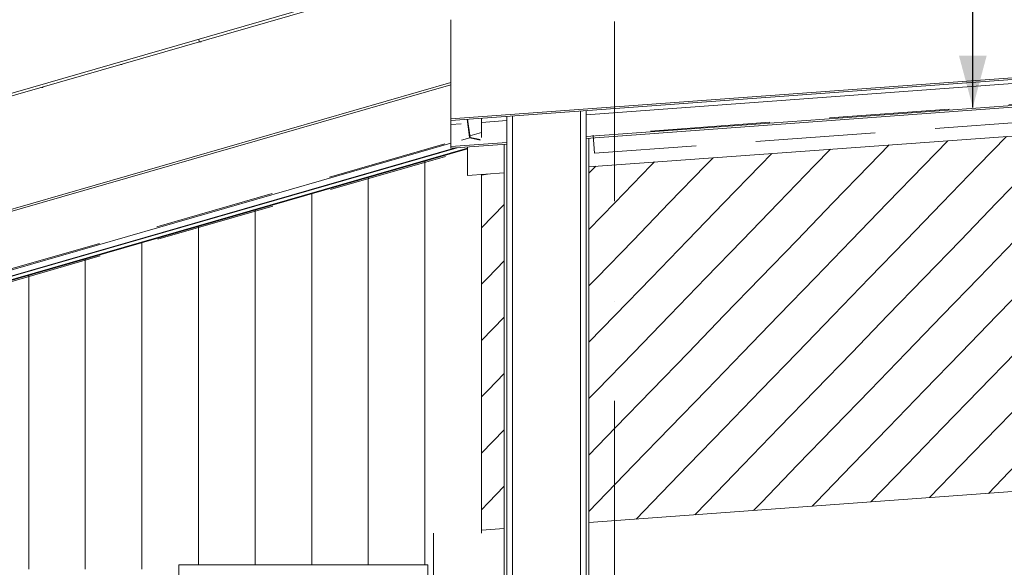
# Model space of a CAD drawing. Header units: millimetres. Extents: x -65 to 293624, y -1905 to 31061.
# Tile 76 of 256: x 43135 to 44874, y 19682 to 20650. Entities that reach past the tile are written whole.
import ezdxf
from ezdxf.enums import TextEntityAlignment as Align

# ---------------------------------------------------------------- set-up
doc = ezdxf.new("R2010")
doc.units = ezdxf.units.MM
doc.header["$MEASUREMENT"] = 0
doc.linetypes.add('Hidden Line', pattern=[317.5, 211.666667, -105.833333])
doc.linetypes.add('Punkt katkend', pattern=[670.277762, 317.5, -176.388889, 0, -176.388874])
for name, color, linetype in [('00 2D joon.AR', 7, 'Continuous'), ('00 Tekst.AR', 7, 'Continuous'), ('00 Teljed.AR', 7, 'Continuous'), ('1232 Välisseinad.AR', 7, 'Continuous'), ('1236 Katuslaed.AR', 7, 'Continuous'), ('1247 Lamellid.AR', 7, 'Continuous'), ('1248 Vihmaveerennid.AR', 7, 'Continuous'), ('1248 Vihmaveetorud.AR', 7, 'Continuous'), ('1253 Terrassipostid.AR', 7, 'Continuous'), ('1263 Katuse alusserv.AR', 7, 'Continuous'), ('1263 Katusekate - plekk.AR', 7, 'Continuous'), ('1264 Katusevarustus.AR', 7, 'Continuous')]:
    doc.layers.add(name, color=color, linetype=linetype)
doc.styles.add('GENERATED_STYLE_6', font='txt')
doc.dimstyles.new('GENERATED_STYLE__1', dxfattribs={"dimtxt": 0.18, "dimasz": 91.2, "dimexe": 0.18, "dimexo": 0.0625, "dimgap": 0, "dimtad": 0, "dimtih": 1, "dimtoh": 1, "dimdec": 4, "dimzin": 0, "dimdsep": 46, "dimcen": 0.09, "dimadec": 0, "dimazin": 0, "dimtfac": 1, "dimtdec": 4, "dimtmove": 0, "dimatfit": 3, "dimldrblk": 'ARROWHEAD_5', "dimfxl": 0, "dimtolj": 1, "dimtzin": 0, "dimarcsym": 0})

# ---------------------------------------------------------------- blocks, each defined once
blk = doc.blocks.new('Section Element_38_2', base_point=(-38239.037019, 12361.429))
at = {"layer": '1247 Lamellid.AR', "color": 7, "linetype": 'Continuous', "lineweight": 13}
for p, q in [((43415.593649, 19686.429), (43855.593649, 19686.429)), ((43415.593649, 12441.429), (43415.593649, 19686.429)), ((43855.593649, 12441.429), (43855.593649, 19686.429))]:
    blk.add_line(p, q, dxfattribs=at)
blk = doc.blocks.new('Section Element_39_2', base_point=(-38239, 12361.4))
at = {"layer": '1253 Terrassipostid.AR', "color": 7, "linetype": 'Continuous', "lineweight": 13}
for p, q in [((43990.6, 20429.3), (43990.6, 12351.4)), ((44140.6, 12351.4), (44140.6, 20440.3))]:
    blk.add_line(p, q, dxfattribs=at)
blk = doc.blocks.new('Section Element_53_2', base_point=(-38239, 12361.4))
at = {"layer": '1232 Välisseinad.AR', "color": 7, "linetype": 'Continuous', "lineweight": 13}
for p, q in [((46190.6, 19910.7), (44140.6, 19761.4)), ((43990.6, 19750.5), (43950.7, 19747.6)), ((43865.6, 19742.8), (43865.6, 15966.4))]:
    blk.add_line(p, q, dxfattribs=at)
blk = doc.blocks.new('Section Element_151_2', base_point=(-38239, 12361.4))
at = {"layer": '1248 Vihmaveetorud.AR', "color": 7, "linetype": 'Continuous', "lineweight": 13}
for p, q in [((43995.6, 12522.3), (43995.6, 20479)), ((44005.6, 12523.1), (44005.6, 20479.7)), ((44125.6, 12523.1), (44125.6, 20488.5)), ((44135.6, 12522.3), (44135.6, 20489.2))]:
    blk.add_line(p, q, dxfattribs=at)
blk = doc.blocks.new('*X255', base_point=(-38239, 12361.4))
at = {"layer": '1263 Katuse alusserv.AR', "color": 7, "linetype": 'Continuous', "lineweight": 13}
for p, q in [((43921, 20421.1), (43921.2, 20420.3)), ((43389, 20267.9), (43389.2, 20266.9))]:
    blk.add_line(p, q, dxfattribs=at)
blk = doc.blocks.new('*X256', base_point=(-38239, 12361.4))
at = {"layer": '1263 Katuse alusserv.AR', "color": 7, "linetype": 'Continuous', "lineweight": 13}
for p, q in [((43921, 20421.1), (43921.2, 20420.3)), ((43389, 20267.9), (43389.2, 20266.9))]:
    blk.add_line(p, q, dxfattribs=at)
blk = doc.blocks.new('*X261', base_point=(-38239, 12361.4))
at = {"layer": '1263 Katuse alusserv.AR', "color": 7, "linetype": 'Continuous', "lineweight": 13}
for p, q in [((43850.6, 20399.9), (43850.6, 20381.9)), ((43850.6, 20399.9), (43850.6, 20381.9)), ((43850.6, 20381.9), (43850.6, 20318)), ((43850.6, 20381.9), (43850.6, 20318)), ((43750.6, 20371.1), (43750.6, 20318)), ((43750.6, 20371.1), (43750.6, 20318)), ((43650.6, 20342.3), (43650.6, 20318)), ((43650.6, 20342.3), (43650.6, 20318)), ((43550.6, 20313.4), (43550.6, 20254.1)), ((43550.6, 20313.4), (43550.6, 20254.1)), ((43650.6, 20318), (43650.6, 20254.1)), ((43650.6, 20318), (43650.6, 20254.1)), ((43750.6, 20318), (43750.6, 20254.1)), ((43750.6, 20318), (43750.6, 20254.1)), ((43850.6, 20318), (43850.6, 20254.1)), ((43850.6, 20318), (43850.6, 20254.1)), ((43450.6, 20284.6), (43450.6, 20254.1)), ((43450.6, 20284.6), (43450.6, 20254.1)), ((43350.6, 20255.7), (43350.6, 20254.1)), ((43350.6, 20255.7), (43350.6, 20254.1)), ((43350.6, 20254.1), (43350.6, 20190.2)), ((43350.6, 20254.1), (43350.6, 20190.2)), ((43450.6, 20254.1), (43450.6, 20190.2)), ((43450.6, 20254.1), (43450.6, 20190.2)), ((43550.6, 20254.1), (43550.6, 20190.2)), ((43550.6, 20254.1), (43550.6, 20190.2)), ((43650.6, 20254.1), (43650.6, 20190.2)), ((43650.6, 20254.1), (43650.6, 20190.2)), ((43750.6, 20254.1), (43750.6, 20190.2)), ((43750.6, 20254.1), (43750.6, 20190.2)), ((43850.6, 20254.1), (43850.6, 20190.2)), ((43850.6, 20254.1), (43850.6, 20190.2)), ((43250.6, 20226.9), (43250.6, 20190.2)), ((43250.6, 20226.9), (43250.6, 20190.2)), ((43150.6, 20198.1), (43150.6, 20190.2)), ((43150.6, 20198.1), (43150.6, 20190.2)), ((43150.6, 20190.2), (43150.6, 20126.3)), ((43150.6, 20190.2), (43150.6, 20126.3)), ((43250.6, 20190.2), (43250.6, 20126.3)), ((43250.6, 20190.2), (43250.6, 20126.3)), ((43350.6, 20190.2), (43350.6, 20126.3)), ((43350.6, 20190.2), (43350.6, 20126.3)), ((43450.6, 20190.2), (43450.6, 20126.3)), ((43450.6, 20190.2), (43450.6, 20126.3)), ((43550.6, 20190.2), (43550.6, 20126.3)), ((43550.6, 20190.2), (43550.6, 20126.3)), ((43650.6, 20190.2), (43650.6, 20126.3)), ((43650.6, 20190.2), (43650.6, 20126.3)), ((43750.6, 20190.2), (43750.6, 20126.3)), ((43750.6, 20190.2), (43750.6, 20126.3)), ((43850.6, 20190.2), (43850.6, 20126.3)), ((43850.6, 20190.2), (43850.6, 20126.3)), ((43150.6, 20126.3), (43150.6, 20062.4)), ((43150.6, 20126.3), (43150.6, 20062.4)), ((43250.6, 20126.3), (43250.6, 20062.4)), ((43250.6, 20126.3), (43250.6, 20062.4)), ((43350.6, 20126.3), (43350.6, 20062.4)), ((43350.6, 20126.3), (43350.6, 20062.4)), ((43450.6, 20126.3), (43450.6, 20062.4)), ((43450.6, 20126.3), (43450.6, 20062.4)), ((43550.6, 20126.3), (43550.6, 20062.4)), ((43550.6, 20126.3), (43550.6, 20062.4)), ((43650.6, 20126.3), (43650.6, 20062.4)), ((43650.6, 20126.3), (43650.6, 20062.4)), ((43750.6, 20126.3), (43750.6, 20062.4)), ((43750.6, 20126.3), (43750.6, 20062.4)), ((43850.6, 20126.3), (43850.6, 20062.4)), ((43850.6, 20126.3), (43850.6, 20062.4)), ((43150.6, 20062.4), (43150.6, 19998.4)), ((43150.6, 20062.4), (43150.6, 19998.4)), ((43250.6, 20062.4), (43250.6, 19998.4)), ((43250.6, 20062.4), (43250.6, 19998.4)), ((43350.6, 20062.4), (43350.6, 19998.4)), ((43350.6, 20062.4), (43350.6, 19998.4)), ((43450.6, 20062.4), (43450.6, 19998.4)), ((43450.6, 20062.4), (43450.6, 19998.4)), ((43550.6, 20062.4), (43550.6, 19998.4)), ((43550.6, 20062.4), (43550.6, 19998.4)), ((43650.6, 20062.4), (43650.6, 19998.4)), ((43650.6, 20062.4), (43650.6, 19998.4)), ((43750.6, 20062.4), (43750.6, 19998.4)), ((43750.6, 20062.4), (43750.6, 19998.4)), ((43850.6, 20062.4), (43850.6, 19998.4)), ((43850.6, 20062.4), (43850.6, 19998.4)), ((43150.6, 19998.4), (43150.6, 19934.5)), ((43150.6, 19998.4), (43150.6, 19934.5)), ((43250.6, 19998.4), (43250.6, 19934.5)), ((43250.6, 19998.4), (43250.6, 19934.5)), ((43350.6, 19998.4), (43350.6, 19934.5)), ((43350.6, 19998.4), (43350.6, 19934.5)), ((43450.6, 19998.4), (43450.6, 19934.5)), ((43450.6, 19998.4), (43450.6, 19934.5)), ((43550.6, 19998.4), (43550.6, 19934.5)), ((43550.6, 19998.4), (43550.6, 19934.5)), ((43650.6, 19998.4), (43650.6, 19934.5)), ((43650.6, 19998.4), (43650.6, 19934.5)), ((43750.6, 19998.4), (43750.6, 19934.5)), ((43750.6, 19998.4), (43750.6, 19934.5)), ((43850.6, 19998.4), (43850.6, 19934.5)), ((43850.6, 19998.4), (43850.6, 19934.5)), ((43150.6, 19934.5), (43150.6, 19870.6)), ((43150.6, 19934.5), (43150.6, 19870.6)), ((43250.6, 19934.5), (43250.6, 19870.6)), ((43250.6, 19934.5), (43250.6, 19870.6)), ((43350.6, 19934.5), (43350.6, 19870.6)), ((43350.6, 19934.5), (43350.6, 19870.6)), ((43450.6, 19934.5), (43450.6, 19870.6)), ((43450.6, 19934.5), (43450.6, 19870.6)), ((43550.6, 19934.5), (43550.6, 19870.6)), ((43550.6, 19934.5), (43550.6, 19870.6)), ((43650.6, 19934.5), (43650.6, 19870.6)), ((43650.6, 19934.5), (43650.6, 19870.6)), ((43750.6, 19934.5), (43750.6, 19870.6)), ((43750.6, 19934.5), (43750.6, 19870.6)), ((43850.6, 19934.5), (43850.6, 19870.6)), ((43850.6, 19934.5), (43850.6, 19870.6)), ((43150.6, 19870.6), (43150.6, 19806.7)), ((43150.6, 19870.6), (43150.6, 19806.7)), ((43250.6, 19870.6), (43250.6, 19806.7)), ((43250.6, 19870.6), (43250.6, 19806.7)), ((43350.6, 19870.6), (43350.6, 19806.7)), ((43350.6, 19870.6), (43350.6, 19806.7)), ((43450.6, 19870.6), (43450.6, 19806.7)), ((43450.6, 19870.6), (43450.6, 19806.7)), ((43550.6, 19870.6), (43550.6, 19806.7)), ((43550.6, 19870.6), (43550.6, 19806.7)), ((43650.6, 19870.6), (43650.6, 19806.7)), ((43650.6, 19870.6), (43650.6, 19806.7)), ((43750.6, 19870.6), (43750.6, 19806.7)), ((43750.6, 19870.6), (43750.6, 19806.7)), ((43850.6, 19870.6), (43850.6, 19806.7)), ((43850.6, 19870.6), (43850.6, 19806.7)), ((43150.6, 19806.7), (43150.6, 19742.8)), ((43150.6, 19806.7), (43150.6, 19742.8)), ((43250.6, 19806.7), (43250.6, 19742.8)), ((43250.6, 19806.7), (43250.6, 19742.8)), ((43350.6, 19806.7), (43350.6, 19742.8)), ((43350.6, 19806.7), (43350.6, 19742.8)), ((43450.6, 19806.7), (43450.6, 19742.8)), ((43450.6, 19806.7), (43450.6, 19742.8)), ((43550.6, 19806.7), (43550.6, 19742.8)), ((43550.6, 19806.7), (43550.6, 19742.8)), ((43650.6, 19806.7), (43650.6, 19742.8)), ((43650.6, 19806.7), (43650.6, 19742.8)), ((43750.6, 19806.7), (43750.6, 19742.8)), ((43750.6, 19806.7), (43750.6, 19742.8)), ((43850.6, 19806.7), (43850.6, 19742.8)), ((43850.6, 19806.7), (43850.6, 19742.8)), ((43150.6, 19742.8), (43150.6, 19678.9)), ((43150.6, 19742.8), (43150.6, 19678.9)), ((43250.6, 19742.8), (43250.6, 19678.9)), ((43250.6, 19742.8), (43250.6, 19678.9)), ((43350.6, 19742.8), (43350.6, 19678.9)), ((43350.6, 19742.8), (43350.6, 19678.9)), ((43450.6, 19742.8), (43450.6, 19686.4)), ((43450.6, 19742.8), (43450.6, 19686.4)), ((43550.6, 19742.8), (43550.6, 19686.4)), ((43550.6, 19742.8), (43550.6, 19686.4)), ((43650.6, 19742.8), (43650.6, 19686.4)), ((43650.6, 19742.8), (43650.6, 19686.4)), ((43750.6, 19742.8), (43750.6, 19686.4)), ((43750.6, 19742.8), (43750.6, 19686.4)), ((43850.6, 19742.8), (43850.6, 19686.4)), ((43850.6, 19742.8), (43850.6, 19686.4))]:
    blk.add_line(p, q, dxfattribs=at)
blk = doc.blocks.new('*X262', base_point=(-38239, 12361.4))
at = {"layer": '1263 Katuse alusserv.AR', "color": 7, "linetype": 'Continuous', "lineweight": 13}
for p, q in [((43850.6, 20399.9), (43850.6, 20381.9)), ((43850.6, 20399.9), (43850.6, 20381.9)), ((43850.6, 20381.9), (43850.6, 20318)), ((43850.6, 20381.9), (43850.6, 20318)), ((43750.6, 20371.1), (43750.6, 20318)), ((43750.6, 20371.1), (43750.6, 20318)), ((43650.6, 20342.3), (43650.6, 20318)), ((43650.6, 20342.3), (43650.6, 20318)), ((43550.6, 20313.4), (43550.6, 20254.1)), ((43550.6, 20313.4), (43550.6, 20254.1)), ((43650.6, 20318), (43650.6, 20254.1)), ((43650.6, 20318), (43650.6, 20254.1)), ((43750.6, 20318), (43750.6, 20254.1)), ((43750.6, 20318), (43750.6, 20254.1)), ((43850.6, 20318), (43850.6, 20254.1)), ((43850.6, 20318), (43850.6, 20254.1)), ((43450.6, 20284.6), (43450.6, 20254.1)), ((43450.6, 20284.6), (43450.6, 20254.1)), ((43350.6, 20255.7), (43350.6, 20254.1)), ((43350.6, 20255.7), (43350.6, 20254.1)), ((43350.6, 20254.1), (43350.6, 20190.2)), ((43350.6, 20254.1), (43350.6, 20190.2)), ((43450.6, 20254.1), (43450.6, 20190.2)), ((43450.6, 20254.1), (43450.6, 20190.2)), ((43550.6, 20254.1), (43550.6, 20190.2)), ((43550.6, 20254.1), (43550.6, 20190.2)), ((43650.6, 20254.1), (43650.6, 20190.2)), ((43650.6, 20254.1), (43650.6, 20190.2)), ((43750.6, 20254.1), (43750.6, 20190.2)), ((43750.6, 20254.1), (43750.6, 20190.2)), ((43850.6, 20254.1), (43850.6, 20190.2)), ((43850.6, 20254.1), (43850.6, 20190.2)), ((43250.6, 20226.9), (43250.6, 20190.2)), ((43250.6, 20226.9), (43250.6, 20190.2)), ((43150.6, 20198.1), (43150.6, 20190.2)), ((43150.6, 20198.1), (43150.6, 20190.2)), ((43150.6, 20190.2), (43150.6, 20126.3)), ((43150.6, 20190.2), (43150.6, 20126.3)), ((43250.6, 20190.2), (43250.6, 20126.3)), ((43250.6, 20190.2), (43250.6, 20126.3)), ((43350.6, 20190.2), (43350.6, 20126.3)), ((43350.6, 20190.2), (43350.6, 20126.3)), ((43450.6, 20190.2), (43450.6, 20126.3)), ((43450.6, 20190.2), (43450.6, 20126.3)), ((43550.6, 20190.2), (43550.6, 20126.3)), ((43550.6, 20190.2), (43550.6, 20126.3)), ((43650.6, 20190.2), (43650.6, 20126.3)), ((43650.6, 20190.2), (43650.6, 20126.3)), ((43750.6, 20190.2), (43750.6, 20126.3)), ((43750.6, 20190.2), (43750.6, 20126.3)), ((43850.6, 20190.2), (43850.6, 20126.3)), ((43850.6, 20190.2), (43850.6, 20126.3)), ((43150.6, 20126.3), (43150.6, 20062.4)), ((43150.6, 20126.3), (43150.6, 20062.4)), ((43250.6, 20126.3), (43250.6, 20062.4)), ((43250.6, 20126.3), (43250.6, 20062.4)), ((43350.6, 20126.3), (43350.6, 20062.4)), ((43350.6, 20126.3), (43350.6, 20062.4)), ((43450.6, 20126.3), (43450.6, 20062.4)), ((43450.6, 20126.3), (43450.6, 20062.4)), ((43550.6, 20126.3), (43550.6, 20062.4)), ((43550.6, 20126.3), (43550.6, 20062.4)), ((43650.6, 20126.3), (43650.6, 20062.4)), ((43650.6, 20126.3), (43650.6, 20062.4)), ((43750.6, 20126.3), (43750.6, 20062.4)), ((43750.6, 20126.3), (43750.6, 20062.4)), ((43850.6, 20126.3), (43850.6, 20062.4)), ((43850.6, 20126.3), (43850.6, 20062.4)), ((43150.6, 20062.4), (43150.6, 19998.4)), ((43150.6, 20062.4), (43150.6, 19998.4)), ((43250.6, 20062.4), (43250.6, 19998.4)), ((43250.6, 20062.4), (43250.6, 19998.4)), ((43350.6, 20062.4), (43350.6, 19998.4)), ((43350.6, 20062.4), (43350.6, 19998.4)), ((43450.6, 20062.4), (43450.6, 19998.4)), ((43450.6, 20062.4), (43450.6, 19998.4)), ((43550.6, 20062.4), (43550.6, 19998.4)), ((43550.6, 20062.4), (43550.6, 19998.4)), ((43650.6, 20062.4), (43650.6, 19998.4)), ((43650.6, 20062.4), (43650.6, 19998.4)), ((43750.6, 20062.4), (43750.6, 19998.4)), ((43750.6, 20062.4), (43750.6, 19998.4)), ((43850.6, 20062.4), (43850.6, 19998.4)), ((43850.6, 20062.4), (43850.6, 19998.4)), ((43150.6, 19998.4), (43150.6, 19934.5)), ((43150.6, 19998.4), (43150.6, 19934.5)), ((43250.6, 19998.4), (43250.6, 19934.5)), ((43250.6, 19998.4), (43250.6, 19934.5)), ((43350.6, 19998.4), (43350.6, 19934.5)), ((43350.6, 19998.4), (43350.6, 19934.5)), ((43450.6, 19998.4), (43450.6, 19934.5)), ((43450.6, 19998.4), (43450.6, 19934.5)), ((43550.6, 19998.4), (43550.6, 19934.5)), ((43550.6, 19998.4), (43550.6, 19934.5)), ((43650.6, 19998.4), (43650.6, 19934.5)), ((43650.6, 19998.4), (43650.6, 19934.5)), ((43750.6, 19998.4), (43750.6, 19934.5)), ((43750.6, 19998.4), (43750.6, 19934.5)), ((43850.6, 19998.4), (43850.6, 19934.5)), ((43850.6, 19998.4), (43850.6, 19934.5)), ((43150.6, 19934.5), (43150.6, 19870.6)), ((43150.6, 19934.5), (43150.6, 19870.6)), ((43250.6, 19934.5), (43250.6, 19870.6)), ((43250.6, 19934.5), (43250.6, 19870.6)), ((43350.6, 19934.5), (43350.6, 19870.6)), ((43350.6, 19934.5), (43350.6, 19870.6)), ((43450.6, 19934.5), (43450.6, 19870.6)), ((43450.6, 19934.5), (43450.6, 19870.6)), ((43550.6, 19934.5), (43550.6, 19870.6)), ((43550.6, 19934.5), (43550.6, 19870.6)), ((43650.6, 19934.5), (43650.6, 19870.6)), ((43650.6, 19934.5), (43650.6, 19870.6)), ((43750.6, 19934.5), (43750.6, 19870.6)), ((43750.6, 19934.5), (43750.6, 19870.6)), ((43850.6, 19934.5), (43850.6, 19870.6)), ((43850.6, 19934.5), (43850.6, 19870.6)), ((43150.6, 19870.6), (43150.6, 19806.7)), ((43150.6, 19870.6), (43150.6, 19806.7)), ((43250.6, 19870.6), (43250.6, 19806.7)), ((43250.6, 19870.6), (43250.6, 19806.7)), ((43350.6, 19870.6), (43350.6, 19806.7)), ((43350.6, 19870.6), (43350.6, 19806.7)), ((43450.6, 19870.6), (43450.6, 19806.7)), ((43450.6, 19870.6), (43450.6, 19806.7)), ((43550.6, 19870.6), (43550.6, 19806.7)), ((43550.6, 19870.6), (43550.6, 19806.7)), ((43650.6, 19870.6), (43650.6, 19806.7)), ((43650.6, 19870.6), (43650.6, 19806.7)), ((43750.6, 19870.6), (43750.6, 19806.7)), ((43750.6, 19870.6), (43750.6, 19806.7)), ((43850.6, 19870.6), (43850.6, 19806.7)), ((43850.6, 19870.6), (43850.6, 19806.7)), ((43150.6, 19806.7), (43150.6, 19742.8)), ((43150.6, 19806.7), (43150.6, 19742.8)), ((43250.6, 19806.7), (43250.6, 19742.8)), ((43250.6, 19806.7), (43250.6, 19742.8)), ((43350.6, 19806.7), (43350.6, 19742.8)), ((43350.6, 19806.7), (43350.6, 19742.8)), ((43450.6, 19806.7), (43450.6, 19742.8)), ((43450.6, 19806.7), (43450.6, 19742.8)), ((43550.6, 19806.7), (43550.6, 19742.8)), ((43550.6, 19806.7), (43550.6, 19742.8)), ((43650.6, 19806.7), (43650.6, 19742.8)), ((43650.6, 19806.7), (43650.6, 19742.8)), ((43750.6, 19806.7), (43750.6, 19742.8)), ((43750.6, 19806.7), (43750.6, 19742.8)), ((43850.6, 19806.7), (43850.6, 19742.8)), ((43850.6, 19806.7), (43850.6, 19742.8)), ((43150.6, 19742.8), (43150.6, 19678.9)), ((43150.6, 19742.8), (43150.6, 19678.9)), ((43250.6, 19742.8), (43250.6, 19678.9)), ((43250.6, 19742.8), (43250.6, 19678.9)), ((43350.6, 19742.8), (43350.6, 19678.9)), ((43350.6, 19742.8), (43350.6, 19678.9)), ((43450.6, 19742.8), (43450.6, 19686.4)), ((43450.6, 19742.8), (43450.6, 19686.4)), ((43550.6, 19742.8), (43550.6, 19686.4)), ((43550.6, 19742.8), (43550.6, 19686.4)), ((43650.6, 19742.8), (43650.6, 19686.4)), ((43650.6, 19742.8), (43650.6, 19686.4)), ((43750.6, 19742.8), (43750.6, 19686.4)), ((43750.6, 19742.8), (43750.6, 19686.4)), ((43850.6, 19742.8), (43850.6, 19686.4)), ((43850.6, 19742.8), (43850.6, 19686.4))]:
    blk.add_line(p, q, dxfattribs=at)
blk = doc.blocks.new('Section Element_243_2', base_point=(-38239, 12361.4))
at = {"layer": '1263 Katuse alusserv.AR', "color": 7, "linetype": 'Continuous', "lineweight": 13}
for p, q in [((43950.6, 20475.7), (43950.6, 20450.6)), ((43950.6, 20450.6), (43930, 20444.7)), ((43950.6, 20441.4), (43950.6, 20450.6)), ((43926.1, 20421.7), (28538.9, 15984.2)), ((43950.6, 19742.8), (43950.6, 20345.9))]:
    blk.add_line(p, q, dxfattribs=at)
at = {"layer": '1263 Katuse alusserv.AR', "lineweight": 0}
for name in ['*X255', '*X256', '*X261', '*X262']:
    blk.add_blockref(name, (-38239, 12361.4), dxfattribs=at)
blk = doc.blocks.new('*X280', base_point=(-38239, 12361.4))
at = {"layer": '1263 Katuse alusserv.AR', "color": 7, "linetype": 'Continuous', "lineweight": 13}
for p, q in [((43990.6, 20323.2), (43950.7, 20282)), ((43990.6, 20323.2), (43950.7, 20282)), ((43990.6, 20223.6), (43961.6, 20193.7)), ((43990.6, 20223.6), (43961.6, 20193.7)), ((43961.6, 20193.7), (43950.7, 20182.4)), ((43961.6, 20193.7), (43950.7, 20182.4)), ((43990.6, 20124.1), (43950.7, 20082.8)), ((43990.6, 20124.1), (43950.7, 20082.8)), ((43990.6, 20024.5), (43962.4, 19995.3)), ((43990.6, 20024.5), (43962.4, 19995.3)), ((43962.4, 19995.3), (43950.7, 19983.2)), ((43962.4, 19995.3), (43950.7, 19983.2)), ((43990.6, 19924.9), (43950.7, 19883.6)), ((43990.6, 19924.9), (43950.7, 19883.6)), ((43990.6, 19825.3), (43963.1, 19796.9)), ((43990.6, 19825.3), (43963.1, 19796.9)), ((43963.1, 19796.9), (43950.7, 19784)), ((43963.1, 19796.9), (43950.7, 19784))]:
    blk.add_line(p, q, dxfattribs=at)
blk = doc.blocks.new('*X281', base_point=(-38239, 12361.4))
at = {"layer": '1263 Katuse alusserv.AR', "color": 7, "linetype": 'Continuous', "lineweight": 13}
for p, q in [((43990.6, 20323.2), (43950.7, 20282)), ((43990.6, 20323.2), (43950.7, 20282)), ((43990.6, 20223.6), (43961.6, 20193.7)), ((43990.6, 20223.6), (43961.6, 20193.7)), ((43961.6, 20193.7), (43950.7, 20182.4)), ((43961.6, 20193.7), (43950.7, 20182.4)), ((43990.6, 20124.1), (43950.7, 20082.8)), ((43990.6, 20124.1), (43950.7, 20082.8)), ((43990.6, 20024.5), (43962.4, 19995.3)), ((43990.6, 20024.5), (43962.4, 19995.3)), ((43962.4, 19995.3), (43950.7, 19983.2)), ((43962.4, 19995.3), (43950.7, 19983.2)), ((43990.6, 19924.9), (43950.7, 19883.6)), ((43990.6, 19924.9), (43950.7, 19883.6)), ((43990.6, 19825.3), (43963.1, 19796.9)), ((43990.6, 19825.3), (43963.1, 19796.9)), ((43963.1, 19796.9), (43950.7, 19784)), ((43963.1, 19796.9), (43950.7, 19784))]:
    blk.add_line(p, q, dxfattribs=at)
blk = doc.blocks.new('*X282', base_point=(-38239, 12361.4))
at = {"layer": '1263 Katuse alusserv.AR', "color": 7, "linetype": 'Continuous', "lineweight": 13}
for p, q in [((44878.2, 20443.4), (44828.5, 20392.1)), ((44878.2, 20443.4), (44828.5, 20392.1)), ((44670.9, 20428.4), (44635.7, 20392.1)), ((44670.9, 20428.4), (44635.7, 20392.1)), ((44774.5, 20435.9), (44732.1, 20392.1)), ((44774.5, 20435.9), (44732.1, 20392.1)), ((44463.5, 20413.4), (44442.9, 20392.1)), ((44463.5, 20413.4), (44442.9, 20392.1)), ((44567.2, 20420.9), (44539.3, 20392.1)), ((44567.2, 20420.9), (44539.3, 20392.1)), ((44152.5, 20390.9), (44140.6, 20378.6)), ((44152.5, 20390.9), (44140.6, 20378.6)), ((44250.1, 20392.1), (44186, 20326)), ((44250.1, 20392.1), (44186, 20326)), ((44256.1, 20398.4), (44250.1, 20392.1)), ((44256.1, 20398.4), (44250.1, 20392.1)), ((44346.5, 20392.1), (44282.5, 20326)), ((44346.5, 20392.1), (44282.5, 20326)), ((44359.8, 20405.9), (44346.5, 20392.1)), ((44359.8, 20405.9), (44346.5, 20392.1)), ((44442.9, 20392.1), (44378.9, 20326)), ((44442.9, 20392.1), (44378.9, 20326)), ((44539.3, 20392.1), (44475.3, 20326)), ((44539.3, 20392.1), (44475.3, 20326)), ((44635.7, 20392.1), (44571.7, 20326)), ((44635.7, 20392.1), (44571.7, 20326)), ((44732.1, 20392.1), (44668.1, 20326)), ((44732.1, 20392.1), (44668.1, 20326)), ((44828.5, 20392.1), (44764.5, 20326)), ((44828.5, 20392.1), (44764.5, 20326)), ((44924.9, 20392.1), (44860.9, 20326)), ((44924.9, 20392.1), (44860.9, 20326)), ((44186, 20326), (44140.6, 20279)), ((44186, 20326), (44140.6, 20279)), ((44282.5, 20326), (44218.4, 20259.8)), ((44282.5, 20326), (44218.4, 20259.8)), ((44378.9, 20326), (44314.8, 20259.8)), ((44378.9, 20326), (44314.8, 20259.8)), ((44475.3, 20326), (44411.3, 20259.8)), ((44475.3, 20326), (44411.3, 20259.8)), ((44571.7, 20326), (44507.7, 20259.8)), ((44571.7, 20326), (44507.7, 20259.8)), ((44668.1, 20326), (44604.1, 20259.8)), ((44668.1, 20326), (44604.1, 20259.8)), ((44764.5, 20326), (44700.5, 20259.8)), ((44764.5, 20326), (44700.5, 20259.8)), ((44860.9, 20326), (44796.9, 20259.8)), ((44860.9, 20326), (44796.9, 20259.8)), ((44218.4, 20259.8), (44154.4, 20193.7)), ((44218.4, 20259.8), (44154.4, 20193.7)), ((44314.8, 20259.8), (44250.8, 20193.7)), ((44314.8, 20259.8), (44250.8, 20193.7)), ((44411.3, 20259.8), (44347.2, 20193.7)), ((44411.3, 20259.8), (44347.2, 20193.7)), ((44507.7, 20259.8), (44443.6, 20193.7)), ((44507.7, 20259.8), (44443.6, 20193.7)), ((44604.1, 20259.8), (44540.1, 20193.7)), ((44604.1, 20259.8), (44540.1, 20193.7)), ((44700.5, 20259.8), (44636.5, 20193.7)), ((44700.5, 20259.8), (44636.5, 20193.7)), ((44796.9, 20259.8), (44732.9, 20193.7)), ((44796.9, 20259.8), (44732.9, 20193.7)), ((44893.3, 20259.8), (44829.3, 20193.7)), ((44893.3, 20259.8), (44829.3, 20193.7)), ((44154.4, 20193.7), (44140.6, 20179.4)), ((44154.4, 20193.7), (44140.6, 20179.4)), ((44250.8, 20193.7), (44186.8, 20127.6)), ((44250.8, 20193.7), (44186.8, 20127.6)), ((44347.2, 20193.7), (44283.2, 20127.6)), ((44347.2, 20193.7), (44283.2, 20127.6)), ((44443.6, 20193.7), (44379.6, 20127.6)), ((44443.6, 20193.7), (44379.6, 20127.6)), ((44540.1, 20193.7), (44476, 20127.6)), ((44540.1, 20193.7), (44476, 20127.6)), ((44636.5, 20193.7), (44572.5, 20127.6)), ((44636.5, 20193.7), (44572.5, 20127.6)), ((44732.9, 20193.7), (44668.9, 20127.6)), ((44732.9, 20193.7), (44668.9, 20127.6)), ((44829.3, 20193.7), (44765.3, 20127.6)), ((44829.3, 20193.7), (44765.3, 20127.6)), ((44925.7, 20193.7), (44861.7, 20127.6)), ((44925.7, 20193.7), (44861.7, 20127.6)), ((44186.8, 20127.6), (44140.6, 20079.8)), ((44186.8, 20127.6), (44140.6, 20079.8)), ((44283.2, 20127.6), (44219.2, 20061.4)), ((44283.2, 20127.6), (44219.2, 20061.4)), ((44379.6, 20127.6), (44315.6, 20061.4)), ((44379.6, 20127.6), (44315.6, 20061.4)), ((44476, 20127.6), (44412, 20061.4)), ((44476, 20127.6), (44412, 20061.4)), ((44572.5, 20127.6), (44508.4, 20061.4)), ((44572.5, 20127.6), (44508.4, 20061.4)), ((44668.9, 20127.6), (44604.8, 20061.4)), ((44668.9, 20127.6), (44604.8, 20061.4)), ((44765.3, 20127.6), (44701.3, 20061.4)), ((44765.3, 20127.6), (44701.3, 20061.4)), ((44861.7, 20127.6), (44797.7, 20061.4)), ((44861.7, 20127.6), (44797.7, 20061.4)), ((44219.2, 20061.4), (44155.2, 19995.3)), ((44219.2, 20061.4), (44155.2, 19995.3)), ((44315.6, 20061.4), (44251.6, 19995.3)), ((44315.6, 20061.4), (44251.6, 19995.3)), ((44412, 20061.4), (44348, 19995.3)), ((44412, 20061.4), (44348, 19995.3)), ((44508.4, 20061.4), (44444.4, 19995.3)), ((44508.4, 20061.4), (44444.4, 19995.3)), ((44604.8, 20061.4), (44540.8, 19995.3)), ((44604.8, 20061.4), (44540.8, 19995.3)), ((44701.3, 20061.4), (44637.2, 19995.3)), ((44701.3, 20061.4), (44637.2, 19995.3)), ((44797.7, 20061.4), (44733.6, 19995.3)), ((44797.7, 20061.4), (44733.6, 19995.3)), ((44894.1, 20061.4), (44830.1, 19995.3)), ((44894.1, 20061.4), (44830.1, 19995.3)), ((44155.2, 19995.3), (44140.6, 19980.2)), ((44155.2, 19995.3), (44140.6, 19980.2)), ((44251.6, 19995.3), (44187.6, 19929.2)), ((44251.6, 19995.3), (44187.6, 19929.2)), ((44348, 19995.3), (44284, 19929.2)), ((44348, 19995.3), (44284, 19929.2)), ((44444.4, 19995.3), (44380.4, 19929.2)), ((44444.4, 19995.3), (44380.4, 19929.2)), ((44540.8, 19995.3), (44476.8, 19929.2)), ((44540.8, 19995.3), (44476.8, 19929.2)), ((44637.2, 19995.3), (44573.2, 19929.2)), ((44637.2, 19995.3), (44573.2, 19929.2)), ((44733.6, 19995.3), (44669.6, 19929.2)), ((44733.6, 19995.3), (44669.6, 19929.2)), ((44830.1, 19995.3), (44766, 19929.2)), ((44830.1, 19995.3), (44766, 19929.2)), ((44926.5, 19995.3), (44862.4, 19929.2)), ((44926.5, 19995.3), (44862.4, 19929.2)), ((44187.6, 19929.2), (44140.6, 19880.6)), ((44187.6, 19929.2), (44140.6, 19880.6)), ((44284, 19929.2), (44220, 19863)), ((44284, 19929.2), (44220, 19863)), ((44380.4, 19929.2), (44316.4, 19863)), ((44380.4, 19929.2), (44316.4, 19863)), ((44476.8, 19929.2), (44412.8, 19863)), ((44476.8, 19929.2), (44412.8, 19863)), ((44573.2, 19929.2), (44509.2, 19863)), ((44573.2, 19929.2), (44509.2, 19863)), ((44669.6, 19929.2), (44605.6, 19863)), ((44669.6, 19929.2), (44605.6, 19863)), ((44766, 19929.2), (44702, 19863)), ((44766, 19929.2), (44702, 19863)), ((44862.4, 19929.2), (44798.4, 19863)), ((44862.4, 19929.2), (44798.4, 19863)), ((44220, 19863), (44155.9, 19796.9)), ((44220, 19863), (44155.9, 19796.9)), ((44316.4, 19863), (44252.4, 19796.9)), ((44316.4, 19863), (44252.4, 19796.9)), ((44412.8, 19863), (44348.8, 19796.9)), ((44412.8, 19863), (44348.8, 19796.9)), ((44509.2, 19863), (44445.2, 19796.9)), ((44509.2, 19863), (44445.2, 19796.9)), ((44605.6, 19863), (44541.6, 19796.9)), ((44605.6, 19863), (44541.6, 19796.9)), ((44702, 19863), (44638.8, 19797.7)), ((44702, 19863), (44638.8, 19797.7)), ((44798.4, 19863), (44742.5, 19805.3)), ((44798.4, 19863), (44742.5, 19805.3)), ((44894.8, 19863), (44846.2, 19812.8)), ((44894.8, 19863), (44846.2, 19812.8)), ((44155.9, 19796.9), (44140.6, 19781)), ((44155.9, 19796.9), (44140.6, 19781)), ((44252.4, 19796.9), (44223.9, 19767.5)), ((44252.4, 19796.9), (44223.9, 19767.5)), ((44348.8, 19796.9), (44327.6, 19775)), ((44348.8, 19796.9), (44327.6, 19775)), ((44445.2, 19796.9), (44431.3, 19782.6)), ((44445.2, 19796.9), (44431.3, 19782.6)), ((44541.6, 19796.9), (44535.1, 19790.2)), ((44541.6, 19796.9), (44535.1, 19790.2))]:
    blk.add_line(p, q, dxfattribs=at)
blk = doc.blocks.new('*X283', base_point=(-38239, 12361.4))
at = {"layer": '1263 Katuse alusserv.AR', "color": 7, "linetype": 'Continuous', "lineweight": 13}
for p, q in [((44878.2, 20443.4), (44828.5, 20392.1)), ((44878.2, 20443.4), (44828.5, 20392.1)), ((44670.9, 20428.4), (44635.7, 20392.1)), ((44670.9, 20428.4), (44635.7, 20392.1)), ((44774.5, 20435.9), (44732.1, 20392.1)), ((44774.5, 20435.9), (44732.1, 20392.1)), ((44463.5, 20413.4), (44442.9, 20392.1)), ((44463.5, 20413.4), (44442.9, 20392.1)), ((44567.2, 20420.9), (44539.3, 20392.1)), ((44567.2, 20420.9), (44539.3, 20392.1)), ((44152.5, 20390.9), (44140.6, 20378.6)), ((44152.5, 20390.9), (44140.6, 20378.6)), ((44250.1, 20392.1), (44186, 20326)), ((44250.1, 20392.1), (44186, 20326)), ((44256.1, 20398.4), (44250.1, 20392.1)), ((44256.1, 20398.4), (44250.1, 20392.1)), ((44346.5, 20392.1), (44282.5, 20326)), ((44346.5, 20392.1), (44282.5, 20326)), ((44359.8, 20405.9), (44346.5, 20392.1)), ((44359.8, 20405.9), (44346.5, 20392.1)), ((44442.9, 20392.1), (44378.9, 20326)), ((44442.9, 20392.1), (44378.9, 20326)), ((44539.3, 20392.1), (44475.3, 20326)), ((44539.3, 20392.1), (44475.3, 20326)), ((44635.7, 20392.1), (44571.7, 20326)), ((44635.7, 20392.1), (44571.7, 20326)), ((44732.1, 20392.1), (44668.1, 20326)), ((44732.1, 20392.1), (44668.1, 20326)), ((44828.5, 20392.1), (44764.5, 20326)), ((44828.5, 20392.1), (44764.5, 20326)), ((44924.9, 20392.1), (44860.9, 20326)), ((44924.9, 20392.1), (44860.9, 20326)), ((44186, 20326), (44140.6, 20279)), ((44186, 20326), (44140.6, 20279)), ((44282.5, 20326), (44218.4, 20259.8)), ((44282.5, 20326), (44218.4, 20259.8)), ((44378.9, 20326), (44314.8, 20259.8)), ((44378.9, 20326), (44314.8, 20259.8)), ((44475.3, 20326), (44411.3, 20259.8)), ((44475.3, 20326), (44411.3, 20259.8)), ((44571.7, 20326), (44507.7, 20259.8)), ((44571.7, 20326), (44507.7, 20259.8)), ((44668.1, 20326), (44604.1, 20259.8)), ((44668.1, 20326), (44604.1, 20259.8)), ((44764.5, 20326), (44700.5, 20259.8)), ((44764.5, 20326), (44700.5, 20259.8)), ((44860.9, 20326), (44796.9, 20259.8)), ((44860.9, 20326), (44796.9, 20259.8)), ((44218.4, 20259.8), (44154.4, 20193.7)), ((44218.4, 20259.8), (44154.4, 20193.7)), ((44314.8, 20259.8), (44250.8, 20193.7)), ((44314.8, 20259.8), (44250.8, 20193.7)), ((44411.3, 20259.8), (44347.2, 20193.7)), ((44411.3, 20259.8), (44347.2, 20193.7)), ((44507.7, 20259.8), (44443.6, 20193.7)), ((44507.7, 20259.8), (44443.6, 20193.7)), ((44604.1, 20259.8), (44540.1, 20193.7)), ((44604.1, 20259.8), (44540.1, 20193.7)), ((44700.5, 20259.8), (44636.5, 20193.7)), ((44700.5, 20259.8), (44636.5, 20193.7)), ((44796.9, 20259.8), (44732.9, 20193.7)), ((44796.9, 20259.8), (44732.9, 20193.7)), ((44893.3, 20259.8), (44829.3, 20193.7)), ((44893.3, 20259.8), (44829.3, 20193.7)), ((44154.4, 20193.7), (44140.6, 20179.4)), ((44154.4, 20193.7), (44140.6, 20179.4)), ((44250.8, 20193.7), (44186.8, 20127.6)), ((44250.8, 20193.7), (44186.8, 20127.6)), ((44347.2, 20193.7), (44283.2, 20127.6)), ((44347.2, 20193.7), (44283.2, 20127.6)), ((44443.6, 20193.7), (44379.6, 20127.6)), ((44443.6, 20193.7), (44379.6, 20127.6)), ((44540.1, 20193.7), (44476, 20127.6)), ((44540.1, 20193.7), (44476, 20127.6)), ((44636.5, 20193.7), (44572.5, 20127.6)), ((44636.5, 20193.7), (44572.5, 20127.6)), ((44732.9, 20193.7), (44668.9, 20127.6)), ((44732.9, 20193.7), (44668.9, 20127.6)), ((44829.3, 20193.7), (44765.3, 20127.6)), ((44829.3, 20193.7), (44765.3, 20127.6)), ((44925.7, 20193.7), (44861.7, 20127.6)), ((44925.7, 20193.7), (44861.7, 20127.6)), ((44186.8, 20127.6), (44140.6, 20079.8)), ((44186.8, 20127.6), (44140.6, 20079.8)), ((44283.2, 20127.6), (44219.2, 20061.4)), ((44283.2, 20127.6), (44219.2, 20061.4)), ((44379.6, 20127.6), (44315.6, 20061.4)), ((44379.6, 20127.6), (44315.6, 20061.4)), ((44476, 20127.6), (44412, 20061.4)), ((44476, 20127.6), (44412, 20061.4)), ((44572.5, 20127.6), (44508.4, 20061.4)), ((44572.5, 20127.6), (44508.4, 20061.4)), ((44668.9, 20127.6), (44604.8, 20061.4)), ((44668.9, 20127.6), (44604.8, 20061.4)), ((44765.3, 20127.6), (44701.3, 20061.4)), ((44765.3, 20127.6), (44701.3, 20061.4)), ((44861.7, 20127.6), (44797.7, 20061.4)), ((44861.7, 20127.6), (44797.7, 20061.4)), ((44219.2, 20061.4), (44155.2, 19995.3)), ((44219.2, 20061.4), (44155.2, 19995.3)), ((44315.6, 20061.4), (44251.6, 19995.3)), ((44315.6, 20061.4), (44251.6, 19995.3)), ((44412, 20061.4), (44348, 19995.3)), ((44412, 20061.4), (44348, 19995.3)), ((44508.4, 20061.4), (44444.4, 19995.3)), ((44508.4, 20061.4), (44444.4, 19995.3)), ((44604.8, 20061.4), (44540.8, 19995.3)), ((44604.8, 20061.4), (44540.8, 19995.3)), ((44701.3, 20061.4), (44637.2, 19995.3)), ((44701.3, 20061.4), (44637.2, 19995.3)), ((44797.7, 20061.4), (44733.6, 19995.3)), ((44797.7, 20061.4), (44733.6, 19995.3)), ((44894.1, 20061.4), (44830.1, 19995.3)), ((44894.1, 20061.4), (44830.1, 19995.3)), ((44155.2, 19995.3), (44140.6, 19980.2)), ((44155.2, 19995.3), (44140.6, 19980.2)), ((44251.6, 19995.3), (44187.6, 19929.2)), ((44251.6, 19995.3), (44187.6, 19929.2)), ((44348, 19995.3), (44284, 19929.2)), ((44348, 19995.3), (44284, 19929.2)), ((44444.4, 19995.3), (44380.4, 19929.2)), ((44444.4, 19995.3), (44380.4, 19929.2)), ((44540.8, 19995.3), (44476.8, 19929.2)), ((44540.8, 19995.3), (44476.8, 19929.2)), ((44637.2, 19995.3), (44573.2, 19929.2)), ((44637.2, 19995.3), (44573.2, 19929.2)), ((44733.6, 19995.3), (44669.6, 19929.2)), ((44733.6, 19995.3), (44669.6, 19929.2)), ((44830.1, 19995.3), (44766, 19929.2)), ((44830.1, 19995.3), (44766, 19929.2)), ((44926.5, 19995.3), (44862.4, 19929.2)), ((44926.5, 19995.3), (44862.4, 19929.2)), ((44187.6, 19929.2), (44140.6, 19880.6)), ((44187.6, 19929.2), (44140.6, 19880.6)), ((44284, 19929.2), (44220, 19863)), ((44284, 19929.2), (44220, 19863)), ((44380.4, 19929.2), (44316.4, 19863)), ((44380.4, 19929.2), (44316.4, 19863)), ((44476.8, 19929.2), (44412.8, 19863)), ((44476.8, 19929.2), (44412.8, 19863)), ((44573.2, 19929.2), (44509.2, 19863)), ((44573.2, 19929.2), (44509.2, 19863)), ((44669.6, 19929.2), (44605.6, 19863)), ((44669.6, 19929.2), (44605.6, 19863)), ((44766, 19929.2), (44702, 19863)), ((44766, 19929.2), (44702, 19863)), ((44862.4, 19929.2), (44798.4, 19863)), ((44862.4, 19929.2), (44798.4, 19863)), ((44220, 19863), (44155.9, 19796.9)), ((44220, 19863), (44155.9, 19796.9)), ((44316.4, 19863), (44252.4, 19796.9)), ((44316.4, 19863), (44252.4, 19796.9)), ((44412.8, 19863), (44348.8, 19796.9)), ((44412.8, 19863), (44348.8, 19796.9)), ((44509.2, 19863), (44445.2, 19796.9)), ((44509.2, 19863), (44445.2, 19796.9)), ((44605.6, 19863), (44541.6, 19796.9)), ((44605.6, 19863), (44541.6, 19796.9)), ((44702, 19863), (44638.8, 19797.7)), ((44702, 19863), (44638.8, 19797.7)), ((44798.4, 19863), (44742.5, 19805.3)), ((44798.4, 19863), (44742.5, 19805.3)), ((44894.8, 19863), (44846.2, 19812.8)), ((44894.8, 19863), (44846.2, 19812.8)), ((44155.9, 19796.9), (44140.6, 19781)), ((44155.9, 19796.9), (44140.6, 19781)), ((44252.4, 19796.9), (44223.9, 19767.5)), ((44252.4, 19796.9), (44223.9, 19767.5)), ((44348.8, 19796.9), (44327.6, 19775)), ((44348.8, 19796.9), (44327.6, 19775)), ((44445.2, 19796.9), (44431.3, 19782.6)), ((44445.2, 19796.9), (44431.3, 19782.6)), ((44541.6, 19796.9), (44535.1, 19790.2)), ((44541.6, 19796.9), (44535.1, 19790.2))]:
    blk.add_line(p, q, dxfattribs=at)
blk = doc.blocks.new('Section Element_244_2', base_point=(-38239, 12361.4))
at = {"layer": '1263 Katuse alusserv.AR', "color": 7, "linetype": 'Continuous', "lineweight": 13}
blk.add_line((43950.7, 20343), (43950.7, 19747.6), dxfattribs=at)
at = {"layer": '1263 Katuse alusserv.AR', "lineweight": 0}
for name in ['*X282', '*X283', '*X280', '*X281']:
    blk.add_blockref(name, (-38239, 12361.4), dxfattribs=at)
blk = doc.blocks.new('Section Element_247_2', base_point=(-38239, 12361.4))
at = {"layer": '1248 Vihmaveerennid.AR', "color": 7, "linetype": 'Continuous', "lineweight": 13}
for p, q in [((43896.7, 20474.4), (63171.2, 21883.3)), ((43896.7, 20471.7), (63174.2, 21880.8)), ((44135.6, 20481.9), (63115.6, 21869.2)), ((44135.6, 20443.1), (63115.6, 21830.4)), ((44135.6, 20439.9), (63115.6, 21827.3)), ((43896.7, 20649.8), (43896.7, 20474.4)), ((43896.7, 20474.4), (43896.7, 20472.5)), ((43896.7, 20472.5), (43896.7, 20471.7)), ((43896.7, 20471.7), (43896.7, 20464.4)), ((43896.7, 20464.4), (43915, 20465.8)), ((43896.7, 20464.4), (43896.7, 20425.6)), ((43950.6, 20468.4), (43995.6, 20471.6)), ((43896.7, 20425.6), (43995.6, 20432.8)), ((43896.7, 20422.5), (43995.6, 20429.7)), ((43896.7, 20425.6), (43896.7, 20423.4)), ((43896.7, 20423.4), (43896.7, 20422.5))]:
    blk.add_line(p, q, dxfattribs=at)
blk = doc.blocks.new('Section Element_248_2', base_point=(-38239, 12361.4))
at = {"layer": '1264 Katusevarustus.AR', "color": 7, "linetype": 'Continuous', "lineweight": 13}
for p, q in [((28395.2, 16072.7), (43896.7, 20538.8)), ((28397.7, 16069.5), (43896.7, 20534.8)), ((43925.4, 20473.8), (43929.6, 20442)), ((43930.4, 20441.9), (43926.1, 20473.9)), ((43929.6, 20442), (43930.4, 20441.9))]:
    blk.add_line(p, q, dxfattribs=at)
blk = doc.blocks.new('*X350', base_point=(-38239, 12361.4))
at = {"layer": '1263 Katusekate - plekk.AR', "color": 7, "linetype": 'Continuous', "lineweight": 13}
for p, q in [((43455.2, 20610.7), (43452.1, 20610.7)), ((43455.2, 20610.7), (43452.1, 20610.7)), ((43315.7, 20570.5), (43312.6, 20570.5)), ((43173.1, 20530.2), (43176.3, 20530.2)), ((43176.3, 20530.2), (43173.1, 20530.2))]:
    blk.add_line(p, q, dxfattribs=at)
blk = doc.blocks.new('*X351', base_point=(-38239, 12361.4))
at = {"layer": '1263 Katusekate - plekk.AR', "color": 7, "linetype": 'Continuous', "lineweight": 13}
for p, q in [((43455.2, 20610.7), (43452.1, 20610.7)), ((43455.2, 20610.7), (43452.1, 20610.7)), ((43315.7, 20570.5), (43312.6, 20570.5)), ((43173.1, 20530.2), (43176.3, 20530.2)), ((43176.3, 20530.2), (43173.1, 20530.2))]:
    blk.add_line(p, q, dxfattribs=at)
blk = doc.blocks.new('*X352', base_point=(-38239, 12361.4))
at = {"layer": '1263 Katusekate - plekk.AR', "color": 7, "linetype": 'Continuous', "lineweight": 13}
blk.add_line((43451.4, 20615.6), (43452.1, 20610.7), dxfattribs=at)
blk = doc.blocks.new('Section Element_278_2', base_point=(-38239, 12361.4))
at = {"layer": '1263 Katusekate - plekk.AR', "color": 7, "linetype": 'Continuous', "lineweight": 13}
for p, q in [((28388.1, 16271.1), (43885.6, 20740.8)), ((43885.6, 20735.7), (28388.1, 16266))]:
    blk.add_line(p, q, dxfattribs=at)
at = {"layer": '1263 Katusekate - plekk.AR', "lineweight": 0}
for name in ['*X352', '*X350', '*X351']:
    blk.add_blockref(name, (-38239, 12361.4), dxfattribs=at)
blk = doc.blocks.new('Section Element_348_2', base_point=(-38239, 12361.4))
at = {"layer": '1236 Katuslaed.AR', "color": 7, "linetype": 'Continuous', "lineweight": 13}
for p, q in [((46190.6, 20538.4), (44140.6, 20390)), ((43926.1, 20374.5), (43926.1, 20424.6)), ((43990.6, 20379.1), (43926.1, 20374.5))]:
    blk.add_line(p, q, dxfattribs=at)
blk = doc.blocks.new('Section Element_1024_2', base_point=(-38239, 12361.4))
at = {"layer": '1236 Katuslaed.AR', "color": 7, "linetype": 'Continuous', "lineweight": 13}
for p, q in [((43950.6, 20376.3), (43950.6, 20345.9)), ((43961.2, 20377), (43950.7, 20375.1)), ((43950.7, 20343), (43950.7, 20375.1))]:
    blk.add_line(p, q, dxfattribs=at)
blk = doc.blocks.new('Section Element_1030_2', base_point=(-38239, 12361.4))
at = {"layer": '1264 Katusevarustus.AR', "color": 7, "linetype": 'Continuous', "lineweight": 13}
for p, q in [((43929.6, 20442), (43929.8, 20441)), ((43948.2, 20437.8), (43930.4, 20441.9)), ((28398.2, 15966.3), (43896.7, 20431.5)), ((43915.1, 20436.8), (43929.8, 20441)), ((43929.8, 20441), (43948.5, 20436.7)), ((28468.1, 15975.6), (43904.9, 20423.1)), ((28470.6, 15976.1), (43905.9, 20423.2)), ((32245.7, 17057.4), (43926.1, 20422.6)), ((33769.8, 17502.5), (43907.9, 20423.3)), ((33789, 17502.5), (43926.1, 20423))]:
    blk.add_line(p, q, dxfattribs=at)
blk = doc.blocks.new('Standard grid marker[1]_2', base_point=(44185.593649, 30361.429))
at = {"layer": '00 Teljed.AR', "color": 252, "linetype": 'Punkt katkend', "lineweight": 13, "true_color": 0x8c8d8c}
blk.add_line((44185.593649, 29361.429), (44185.593649, 5361.429), dxfattribs=at)
at = {"layer": '00 Teljed.AR', "color": 252, "lineweight": 13, "true_color": 0x8c8d8c, "style": 'GENERATED_STYLE_6'}
for tag, p in [('AC_MarkerText_1_0', (44185.593649, 30661.429)), ('AC_MarkerText_1_1', (44185.593649, 4261.429))]:
    blk.add_attdef(tag, text='', height=200, rotation=360, dxfattribs=at).set_placement(p, align=Align.TOP_CENTER)
blk = doc.blocks.new('ARROWHEAD_5')
at = {"linetype": 'Continuous', "lineweight": 0}
blk.add_hatch(color=0, dxfattribs=at).paths.add_polyline_path([(-1, 0.2679), (0, 0), (-1, -0.2679)])
at = {"color": 0, "linetype": 'Continuous', "lineweight": 0}
blk.add_line((0, 0), (-1, 0), dxfattribs=at)

msp = doc.modelspace()

# ---------------------------------------------------------------- linework, layer by layer
at = {"layer": '00 2D joon.AR', "color": 41, "linetype": 'Hidden Line', "lineweight": 13, "true_color": 0xffeda8, "flags": 128}
for points in [[(44148.2, 20445.7), (44150.6, 20413.8), (63115.6, 21800.8), (63113.3, 21832.7)], [(43885.6, 20430.4), (28538.2, 16005.9), (28544.2, 15985.2), (43891.6, 20409.6)]]:
    msp.add_lwpolyline(points, close=True, dxfattribs=at)

# ---------------------------------------------------------------- block references
at = {"layer": '00 Teljed.AR', "color": 7, "linetype": 'Continuous', "lineweight": 13}
msp.add_blockref('Standard grid marker[1]_2', (44185.6, 30361.4), dxfattribs=at)
at = {"layer": '1232 Välisseinad.AR', "lineweight": 0}
msp.add_blockref('Section Element_53_2', (-38239, 12361.4), dxfattribs=at)
at = {"layer": '1236 Katuslaed.AR', "lineweight": 0}
for name in ['Section Element_348_2', 'Section Element_1024_2']:
    msp.add_blockref(name, (-38239, 12361.4), dxfattribs=at)
at = {"layer": '1247 Lamellid.AR', "lineweight": 0}
msp.add_blockref('Section Element_38_2', (-38239, 12361.4), dxfattribs=at)
at = {"layer": '1248 Vihmaveerennid.AR', "lineweight": 0}
msp.add_blockref('Section Element_247_2', (-38239, 12361.4), dxfattribs=at)
at = {"layer": '1248 Vihmaveetorud.AR', "lineweight": 0}
msp.add_blockref('Section Element_151_2', (-38239, 12361.4), dxfattribs=at)
at = {"layer": '1253 Terrassipostid.AR', "lineweight": 0}
msp.add_blockref('Section Element_39_2', (-38239, 12361.4), dxfattribs=at)
at = {"layer": '1263 Katuse alusserv.AR', "lineweight": 0}
for name in ['Section Element_244_2', 'Section Element_243_2']:
    msp.add_blockref(name, (-38239, 12361.4), dxfattribs=at)
at = {"layer": '1263 Katusekate - plekk.AR', "lineweight": 0}
msp.add_blockref('Section Element_278_2', (-38239, 12361.4), dxfattribs=at)
at = {"layer": '1264 Katusevarustus.AR', "lineweight": 0}
for name in ['Section Element_248_2', 'Section Element_1030_2']:
    msp.add_blockref(name, (-38239, 12361.4), dxfattribs=at)

# ---------------------------------------------------------------- leaders
at = {"layer": '00 Tekst.AR', "color": 7, "linetype": 'Continuous', "lineweight": 13, "annotation_type": 0, "has_hookline": 1, "hookline_direction": 1, "text_width": 2104.3}
msp.add_leader([(44818.8, 20494.8), (44818.8, 21537.4), (44664.6, 21537.4)], dimstyle='GENERATED_STYLE__1', dxfattribs=at)

doc.saveas('drawing.dxf')
